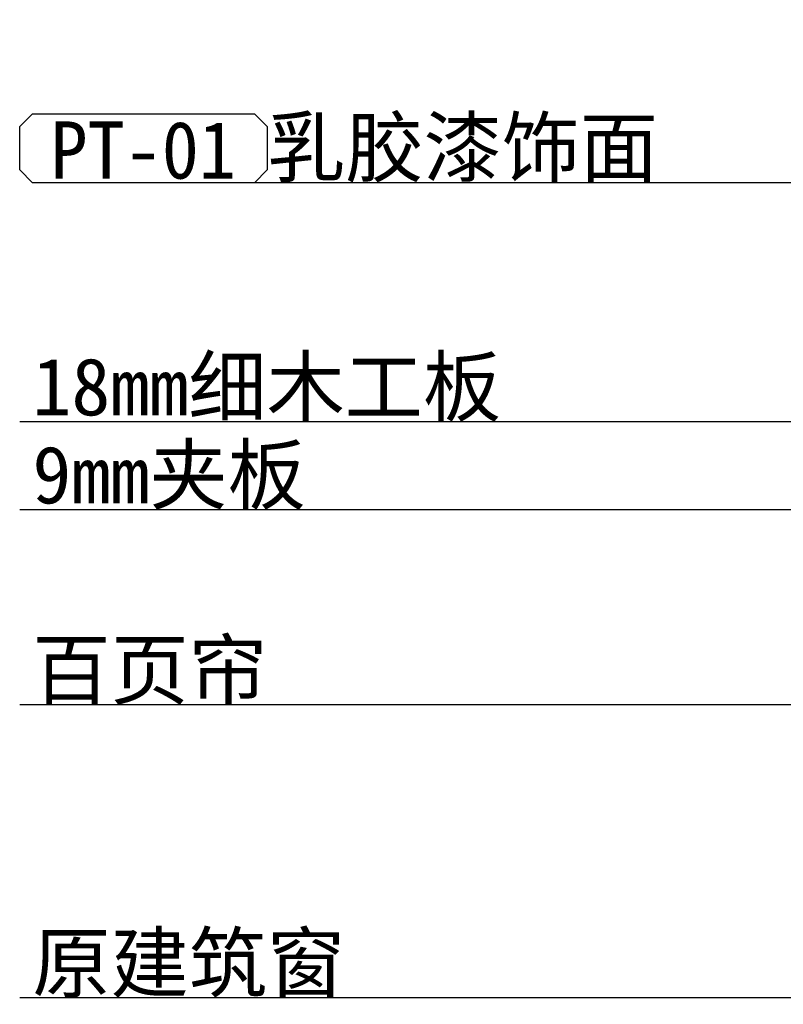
# Model space of a CAD drawing. Header units: millimetres. Extents: x -53 to 3023, y -53 to 2153.
# Tile 39 of 52: x 1606 to 1772, y 931 to 1146. Entities that reach past the tile are written whole.
import ezdxf

# ---------------------------------------------------------------- set-up
doc = ezdxf.new("R2010")
doc.units = ezdxf.units.MM
doc.header["$LTSCALE"] = 5
for name, color, linetype in [('A-建筑-拆墙', 251, 'Continuous'), ('E--图例', 3, 'Continuous'), ('E-文本', 7, 'Continuous'), ('F-文本', 61, 'Continuous')]:
    doc.layers.add(name, color=color, linetype=linetype)
doc.styles.add('-宋体', font='SimSun.ttf', dxfattribs={"width": 0.8})
doc.styles.get("Standard").update_dxf_attribs({"font": 'SimSun.ttf'})
doc.styles.add('TXT', font='gbenor.shx', dxfattribs={"width": 0.7})
doc.dimstyles.new('1', dxfattribs={"dimscale": 0, "dimtxt": 2.5, "dimasz": 1.5, "dimexe": 1, "dimexo": 0, "dimgap": 0.3, "dimtad": 1, "dimdec": 0, "dimzin": 0, "dimdsep": 46, "dimtxsty": 'Standard', "dimblk": 'ARCHTICK', "dimcen": 0.09, "dimclrd": 8, "dimclre": 8, "dimclrt": 4, "dimadec": 0, "dimazin": 0, "dimtfac": 1, "dimtdec": 0, "dimtix": 1, "dimtofl": 0, "dimtmove": 2, "dimatfit": 3, "dimldrblk": 'DOTSMALL', "dimfxl": 5, "dimfxlon": 1, "dimtolj": 1, "dimtzin": 0, "dimarcsym": 0})

# ---------------------------------------------------------------- blocks, each defined once
blk = doc.blocks.new('_ArchTick')
at = {"color": 0, "linetype": 'ByBlock', "const_width": 0.15}
blk.add_lwpolyline([(-0.5, -0.5), (0.5, 0.5)], dxfattribs=at)
blk = doc.blocks.new('材料编号1')
at = {"layer": 'E--图例', "color": 3}
blk.add_lwpolyline([(8.715, -1.898), (8.715, -0.637), (8.346, -0.267), (1.889, -0.267), (1.52, -0.637), (1.52, -1.898), (1.889, -2.267), (8.346, -2.267)], close=True, dxfattribs=at)
at = {"layer": 'E-文本', "style": 'TXT', "width": 0.7}
blk.add_attdef('编号', (1.608, -2.296), '', height=2, dxfattribs=at)
blk = doc.blocks.new('0')
at = {"layer": 'F-文本', "color": 43}
ref = blk.add_blockref('材料编号1', (-535072.734, 505260.114), dxfattribs=dict(at, xscale=-1.5, yscale=1.5, zscale=1.5, rotation=180))
ref.add_attrib('编号', 'PT-01', (-535069.112, 505260.691), dxfattribs={"color": 7, "height": 2.5, "style": '-宋体', "width": 0.951562})
at = {"layer": 'E-文本', "char_height": 2.5, "width": 67.27354, "attachment_point": 7, "style": '-宋体'}
for s, insert in [('{\\W1;乳胶漆饰面}', (-535059.662, 505260.515)), ('{\\W1;18mm细木工板}', (-535069.901, 505250.084)), ('{\\W1;9mm夹板}', (-535069.901, 505246.244)), ('{\\W1;百页帘}', (-535069.901, 505237.732)), ('{\\W1;原建筑窗}', (-535069.901, 505224.951))]:
    blk.add_mtext(s, dxfattribs=dict(at, insert=insert))
at = {"layer": 'A-建筑-拆墙'}
for points in [[(-535004.445, 505267.625), (-535028.281, 505260.515), (-535060.216, 505260.515)], [(-535024.747, 505260.515), (-535060.216, 505260.515)], [(-535014.703, 505260.515), (-535060.216, 505260.515)], [(-535020.595, 505250.084), (-535070.455, 505250.084)], [(-535017.617, 505246.244), (-535070.455, 505246.244)], [(-534993.793, 505237.732), (-535070.455, 505237.732)], [(-534961.596, 505224.951), (-535070.455, 505224.951)]]:
    blk.add_leader(points, dimstyle='1', override={"dimscale": 0.487633, "dimasz": 0.75, "dimtad": 0, "dimldrblk": 'Dot'}, dxfattribs=at)

msp = doc.modelspace()

# ---------------------------------------------------------------- block references
at = {"xscale": 5, "yscale": 5, "zscale": 5}
msp.add_blockref('0', (2676958.21, -2525192.55), dxfattribs=at)

doc.saveas('drawing.dxf')
